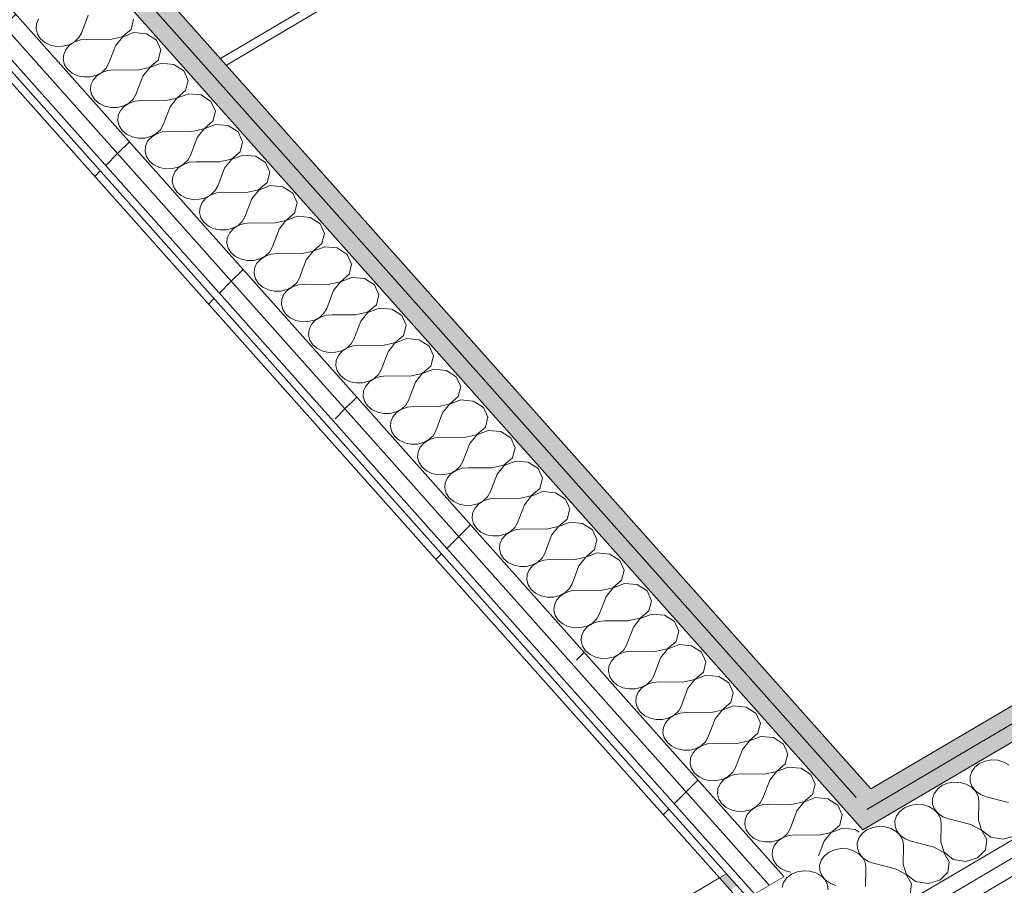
# Model space of a CAD drawing. Header units: millimetres. Extents: x -36631 to 27388, y -24993 to 6945.
# Tile 137 of 256: x -240 to 510, y -15431 to -14771. Entities that reach past the tile are written whole.
import ezdxf

# ---------------------------------------------------------------- set-up
doc = ezdxf.new("R2010")
doc.units = ezdxf.units.MM
doc.header["$MEASUREMENT"] = 0
doc.linetypes.add('Wipeout_Contour', pattern=[1000, 0, -1000])
for name, color, linetype in [('Nuevo_08_E_Envans secs', 7, 'Continuous'), ('Nuevo_14_PAV_Soft Light Grey 0554', 7, 'Continuous'), ('Nuevo_Ventanas Archicad', 7, 'Continuous')]:
    doc.layers.add(name, color=color, linetype=linetype)
for name, color, linetype, lineweight in [('Nuevo_08_E_Envans secs_Pluma_Nº__1', 7, 'Continuous', 5), ('Nuevo_08_E_Envans secs_Pluma_Nº__47', 7, 'Continuous', 20), ('Nuevo_14_PAV_Soft Light Grey 0554_Pluma_Nº__89', 7, 'Continuous', 5), ('Nuevo_Ventanas Archicad_Pluma_Nº__1', 7, 'Continuous', 5)]:
    doc.layers.add(name, color=color, linetype=linetype, lineweight=lineweight)
for name, color, linetype, lineweight, true_color in [('Nuevo_08_E_Envans secs_Pluma_Nº__102', 7, 'Continuous', 5, 0xcccccc), ('Nuevo_08_E_Envans secs_Pluma_Nº__171', 171, 'Continuous', 13, 0xaaaaff), ('Nuevo_08_E_Envans secs_Pluma_Nº__177', 7, 'Continuous', 15, 0xf7e046), ('Nuevo_08_E_Envans secs_Pluma_Nº__79', 7, 'Continuous', 5, 0xaaffd5)]:
    doc.layers.add(name, color=color, linetype=linetype, lineweight=lineweight, true_color=true_color)
pattern_1 = [(45, (0, 0), (-183.8478, 183.8478), [195, -65]), (45, (7e-14, 183.85), (-183.8478, 183.8478), [195, -65])]

# ---------------------------------------------------------------- blocks, each defined once
blk = doc.blocks.new('*X157')
at = {"layer": 'Nuevo_08_E_Envans secs_Pluma_Nº__102', "color": 254, "linetype": 'Continuous', "lineweight": 5, "true_color": 0xcccccc}
for p, q in [((491.19, -15337.8), (487.67, -15340.55)), ((495.5, -15335.93), (491.19, -15337.8)), ((500.27, -15335.1), (495.5, -15335.93)), ((505.14, -15335.36), (500.27, -15335.1)), ((509.74, -15336.69), (505.14, -15335.36)), ((513.71, -15339), (509.74, -15336.69)), ((485.2, -15343.98), (483.98, -15347.82)), ((487.67, -15340.55), (485.2, -15343.98)), ((466.84, -15352.82), (462.53, -15354.68)), ((471.61, -15351.98), (466.84, -15352.82)), ((476.48, -15352.24), (471.61, -15351.98)), ((481.08, -15353.58), (476.48, -15352.24)), ((483.98, -15347.82), (484.1, -15351.79)), ((484.1, -15351.79), (485.55, -15355.59)), ((456.55, -15360.86), (455.33, -15364.71)), ((459.01, -15357.43), (456.55, -15360.86)), ((462.53, -15354.68), (459.01, -15357.43)), ((485.05, -15355.88), (481.08, -15353.58)), ((488.1, -15358.98), (485.05, -15355.88)), ((485.55, -15355.59), (488.22, -15358.91)), ((489.99, -15362.64), (488.1, -15358.98)), ((488.22, -15358.91), (491.9, -15361.52)), ((455.33, -15364.71), (455.44, -15368.68)), ((490.58, -15366.59), (489.99, -15362.64)), ((490.28, -15380.98), (490.58, -15366.59)), ((491.9, -15361.52), (496.31, -15363.21)), ((513.21, -15367.47), (496.31, -15363.21)), ((430.35, -15374.31), (427.89, -15377.74)), ((433.87, -15371.56), (430.35, -15374.31)), ((438.18, -15369.7), (433.87, -15371.56)), ((442.95, -15368.87), (438.18, -15369.7)), ((447.82, -15369.13), (442.95, -15368.87)), ((452.42, -15370.46), (447.82, -15369.13)), ((456.39, -15372.76), (452.42, -15370.46)), ((455.44, -15368.68), (456.89, -15372.47)), ((459.44, -15375.87), (456.39, -15372.76)), ((456.89, -15372.47), (459.56, -15375.8)), ((461.33, -15379.53), (459.44, -15375.87)), ((459.56, -15375.8), (463.24, -15378.4)), ((427.89, -15377.74), (426.67, -15381.59)), ((426.67, -15381.59), (426.79, -15385.56)), ((461.92, -15383.47), (461.33, -15379.53)), ((461.62, -15397.87), (461.92, -15383.47)), ((463.24, -15378.4), (467.66, -15380.09)), ((484.55, -15384.36), (467.66, -15380.09)), ((490.28, -15380.98), (492.76, -15388.59)), ((405.21, -15388.45), (401.69, -15391.2)), ((409.52, -15386.58), (405.21, -15388.45)), ((414.29, -15385.75), (409.52, -15386.58)), ((419.16, -15386.01), (414.29, -15385.75)), ((423.76, -15387.34), (419.16, -15386.01)), ((427.73, -15389.65), (423.76, -15387.34)), ((426.79, -15385.56), (428.23, -15389.35)), ((430.78, -15392.75), (427.73, -15389.65)), ((428.23, -15389.35), (430.9, -15392.68)), ((492.64, -15388.65), (484.55, -15384.36)), ((496.76, -15395.77), (492.64, -15388.65)), ((492.76, -15388.59), (499.78, -15393.99)), ((399.23, -15394.63), (398.01, -15398.47)), ((398.01, -15398.47), (398.13, -15402.44)), ((401.69, -15391.2), (399.23, -15394.63)), ((432.67, -15396.41), (430.78, -15392.75)), ((430.9, -15392.68), (434.58, -15395.29)), ((433.26, -15400.35), (432.67, -15396.41)), ((434.58, -15395.29), (439, -15396.98)), ((455.89, -15401.24), (439, -15396.98)), ((461.62, -15397.87), (464.1, -15405.47)), ((495.66, -15403.59), (496.76, -15395.77)), ((499.78, -15393.99), (509.25, -15395.58)), ((509.25, -15395.58), (518.33, -15392.89)), ((376.55, -15405.33), (373.03, -15408.08)), ((380.86, -15403.47), (376.55, -15405.33)), ((385.64, -15402.63), (380.86, -15403.47)), ((390.5, -15402.89), (385.64, -15402.63)), ((395.1, -15404.23), (390.5, -15402.89)), ((399.08, -15406.53), (395.1, -15404.23)), ((398.13, -15402.44), (399.57, -15406.24)), ((432.96, -15414.75), (433.26, -15400.35)), ((463.99, -15405.54), (455.89, -15401.24)), ((468.1, -15412.66), (463.99, -15405.54)), ((464.1, -15405.47), (471.12, -15410.88)), ((489.67, -15409.77), (495.66, -15403.59)), ((370.57, -15411.51), (369.35, -15415.36)), ((373.03, -15408.08), (370.57, -15411.51)), ((402.12, -15409.63), (399.08, -15406.53)), ((399.57, -15406.24), (402.24, -15409.56)), ((404.02, -15413.29), (402.12, -15409.63)), ((402.24, -15409.56), (405.92, -15412.17)), ((404.61, -15417.24), (404.02, -15413.29)), ((405.92, -15412.17), (410.34, -15413.86)), ((467, -15420.48), (468.1, -15412.66)), ((471.12, -15410.88), (480.59, -15412.47)), ((480.59, -15412.47), (489.67, -15409.77)), ((352.21, -15420.35), (347.89, -15422.21)), ((356.98, -15419.52), (352.21, -15420.35)), ((361.85, -15419.78), (356.98, -15419.52)), ((366.44, -15421.11), (361.85, -15419.78)), ((369.35, -15415.36), (369.47, -15419.33)), ((369.47, -15419.33), (370.92, -15423.12)), ((404.3, -15431.63), (404.61, -15417.24)), ((427.23, -15418.13), (410.34, -15413.86)), ((435.33, -15422.42), (427.23, -15418.13)), ((432.96, -15414.75), (435.44, -15422.35)), ((461.01, -15426.66), (467, -15420.48)), ((341.91, -15428.39), (340.69, -15432.24)), ((344.37, -15424.97), (341.91, -15428.39)), ((347.89, -15422.21), (344.37, -15424.97)), ((370.42, -15423.42), (366.44, -15421.11)), ((373.47, -15426.52), (370.42, -15423.42)), ((370.92, -15423.12), (373.58, -15426.45)), ((375.36, -15430.18), (373.47, -15426.52)), ((373.58, -15426.45), (377.26, -15429.06)), ((439.44, -15429.54), (435.33, -15422.42)), ((435.44, -15422.35), (442.47, -15427.76)), ((442.47, -15427.76), (451.93, -15429.35)), ((451.93, -15429.35), (461.01, -15426.66)), ((375.95, -15434.12), (375.36, -15430.18)), ((377.26, -15429.06), (381.68, -15430.74)), ((438.34, -15437.36), (439.44, -15429.54))]:
    blk.add_line(p, q, dxfattribs=at)
blk = doc.blocks.new('Elem Sección_151_1')
at = {"layer": 'Nuevo_08_E_Envans secs_Pluma_Nº__79', "linetype": 'Continuous', "lineweight": 5, "true_color": 0xaaffd5}
for points in [[(397.21, -15363.66), (405.31, -15372.75), (1425.71, -14771.61), (1417.62, -14762.51)], [(405.31, -15372.75), (394.13, -15379.34), (402.23, -15388.43), (1433.79, -14780.71), (1425.71, -14771.61)], [(298.34, -15421.91), (293.18, -15424.95), (301.27, -15434.05), (306.44, -15431)]]:
    blk.add_hatch(color=121, dxfattribs=at).paths.add_polyline_path(points)
at = {"layer": 'Nuevo_08_E_Envans secs_Pluma_Nº__1', "color": 7, "linetype": 'Continuous', "lineweight": 5, "flags": 128}
blk.add_lwpolyline([(342.05, -15423.88), (330.87, -15430.47), (319.7, -15437.05), (314.54, -15440.09), (309.36, -15443.14)], dxfattribs=at)
at = {"layer": 'Nuevo_08_E_Envans secs', "lineweight": 0}
blk.add_blockref('*X157', (0, 0), dxfattribs=at)
at = {"color": 254, "linetype": 'Wipeout_Contour', "lineweight": 0, "ltscale": 60817.611186}
blk.add_wipeout([(352.9, -15492.12), (360.99, -15501.22), (1485.43, -14838.79), (1477.34, -14829.69)], dxfattribs=at).dxf.layer = 'Nuevo_08_E_Envans secs'
at = {"layer": 'Nuevo_08_E_Envans secs_Pluma_Nº__177', "linetype": 'Continuous', "lineweight": 15, "true_color": 0xf7e046}
h = blk.add_hatch(dxfattribs=at)
h.set_pattern_fill('Panellat_HPL_0001', color=53, style=0, pattern_type=2)
h.set_pattern_definition(pattern_1)
h.paths.add_polyline_path([(352.9, -15492.12), (360.99, -15501.22), (1485.43, -14838.79), (1477.34, -14829.69)])
at = {"color": 254, "linetype": 'Wipeout_Contour', "lineweight": 0, "ltscale": 60855.889589}
blk.add_wipeout([(360.99, -15501.22), (369.07, -15510.32), (1493.51, -14847.88), (1485.43, -14838.79)], dxfattribs=at).dxf.layer = 'Nuevo_08_E_Envans secs'
at = {"layer": 'Nuevo_08_E_Envans secs_Pluma_Nº__177', "linetype": 'Continuous', "lineweight": 15, "true_color": 0xf7e046}
h = blk.add_hatch(dxfattribs=at)
h.set_pattern_fill('Panellat_HPL_0001', color=53, style=0, pattern_type=2)
h.set_pattern_definition(pattern_1)
h.paths.add_polyline_path([(360.99, -15501.22), (369.07, -15510.32), (1493.51, -14847.88), (1485.43, -14838.79)])
at = {"color": 254, "linetype": 'Wipeout_Contour', "lineweight": 0, "ltscale": 60901.547675}
blk.add_wipeout([(1497.25, -14852.08), (372.81, -15514.52), (376.54, -15518.71), (1500.98, -14856.28)], dxfattribs=at).dxf.layer = 'Nuevo_08_E_Envans secs'
at = {"layer": 'Nuevo_08_E_Envans secs_Pluma_Nº__1', "color": 7, "linetype": 'Continuous', "lineweight": 5}
for p, q in [((1417.62, -14762.51), (408.39, -15357.08)), ((1425.71, -14771.61), (405.31, -15372.75)), ((1433.79, -14780.71), (402.23, -15388.43)), ((1477.34, -14829.69), (352.9, -15492.12)), ((1485.43, -14838.79), (360.99, -15501.22)), ((1493.51, -14847.88), (369.07, -15510.32))]:
    blk.add_line(p, q, dxfattribs=at)
blk = doc.blocks.new('Elem Sección_167_1')
at = {"color": 254, "linetype": 'Wipeout_Contour', "lineweight": 0, "ltscale": 66621.807747}
blk.add_wipeout([(-442.34, -17756.9), (-438.59, -17761.09), (4340.58, -14930.85), (4336.83, -14926.66)], dxfattribs=at).dxf.layer = 'Nuevo_08_E_Envans secs'
at = {"color": 254, "linetype": 'Wipeout_Contour', "lineweight": 0, "ltscale": 65628.548103}
blk.add_wipeout([(4241.02, -14860.56), (4232.9, -14851.48), (-5.24, -17361.33), (2.87, -17370.41)], dxfattribs=at).dxf.layer = 'Nuevo_08_E_Envans secs'
at = {"color": 254, "linetype": 'Wipeout_Contour', "lineweight": 0, "ltscale": 65668.628494}
blk.add_wipeout([(4241.02, -14860.56), (2.87, -17370.41), (10.99, -17379.49), (4249.13, -14869.64)], dxfattribs=at).dxf.layer = 'Nuevo_08_E_Envans secs'
at = {"color": 254, "linetype": 'Wipeout_Contour', "lineweight": 0, "ltscale": 65939.117413}
blk.add_wipeout([(30.65, -17442.61), (38.77, -17451.69), (4324.97, -14913.39), (4316.86, -14904.31)], dxfattribs=at).dxf.layer = 'Nuevo_08_E_Envans secs'
at = {"color": 254, "linetype": 'Wipeout_Contour', "lineweight": 0, "ltscale": 136919.64637}
blk.add_wipeout([(-408.71, -17716.69), (-454.2, -17743.63), (-446.08, -17752.71), (4333.09, -14922.47), (4324.97, -14913.39), (38.77, -17451.69), (-175.79, -17578.75), (-194.16, -17589.63)], dxfattribs=at).dxf.layer = 'Nuevo_08_E_Envans secs'
at = {"color": 254, "linetype": 'Wipeout_Contour', "lineweight": 0, "ltscale": 65571.120085}
blk.add_wipeout([(4209.11, -14852.76), (3.58, -17343.29), (7.32, -17347.48), (4212.85, -14856.95)], dxfattribs=at).dxf.layer = 'Nuevo_08_E_Envans secs'
blk = doc.blocks.new('Elem Sección_241_1')
at = {"layer": 'Nuevo_08_E_Envans secs_Pluma_Nº__47', "color": 7, "linetype": 'Continuous', "lineweight": 20}
blk.add_line((-87.02, -14800.98), (486.2, -14461.52), dxfattribs=at)
blk = doc.blocks.new('*X292')
at = {"layer": 'Nuevo_08_E_Envans secs_Pluma_Nº__102', "color": 254, "linetype": 'Continuous', "lineweight": 5, "true_color": 0xcccccc}
for p, q in [((-187.82, -14767.8), (-193.04, -14781.55)), ((-227.26, -14774.4), (-227.58, -14778.37)), ((-225.63, -14770.66), (-227.26, -14774.4)), ((-155.23, -14778.69), (-153.28, -14770.98)), ((-227.58, -14778.37), (-226.55, -14782.25)), ((-226.55, -14782.25), (-224.26, -14785.75)), ((-195.12, -14785.15), (-193.04, -14781.55)), ((-161.87, -14784.41), (-155.23, -14778.69)), ((-153.04, -14781.15), (-161.78, -14784.51)), ((-143.43, -14782.04), (-153.04, -14781.15)), ((-135.84, -14786.9), (-143.43, -14782.04)), ((-224.26, -14785.75), (-220.88, -14788.62)), ((-220.88, -14788.62), (-216.66, -14790.62)), ((-216.66, -14790.62), (-211.94, -14791.61)), ((-207.06, -14791.51), (-202.4, -14790.32)), ((-202.04, -14790.73), (-204.87, -14793.97)), ((-202.4, -14790.32), (-198.31, -14788.15)), ((-198.23, -14788.24), (-202.04, -14790.73)), ((-198.31, -14788.15), (-195.12, -14785.15)), ((-193.73, -14786.7), (-198.23, -14788.24)), ((-188.89, -14786.21), (-193.73, -14786.7)), ((-171.21, -14786.44), (-188.89, -14786.21)), ((-171.21, -14786.44), (-161.87, -14784.41)), ((-161.78, -14784.51), (-167.05, -14791.1)), ((-132.52, -14794.29), (-135.84, -14786.9)), ((-211.94, -14791.61), (-207.06, -14791.51)), ((-206.5, -14797.71), (-206.82, -14801.67)), ((-204.87, -14793.97), (-206.5, -14797.71)), ((-167.05, -14791.1), (-172.28, -14804.86)), ((-134.47, -14802), (-132.52, -14794.29)), ((-206.82, -14801.67), (-205.79, -14805.56)), ((-205.79, -14805.56), (-203.5, -14809.06)), ((-174.35, -14808.46), (-172.28, -14804.86)), ((-141.1, -14807.72), (-134.47, -14802)), ((-132.27, -14804.46), (-141.02, -14807.82)), ((-122.67, -14805.35), (-132.27, -14804.46)), ((-115.07, -14810.21), (-122.67, -14805.35)), ((-203.5, -14809.06), (-200.11, -14811.93)), ((-200.11, -14811.93), (-195.9, -14813.93)), ((-181.64, -14813.63), (-177.55, -14811.46)), ((-177.47, -14811.55), (-181.27, -14814.04)), ((-177.55, -14811.46), (-174.35, -14808.46)), ((-172.97, -14810.01), (-177.47, -14811.55)), ((-168.13, -14809.52), (-172.97, -14810.01)), ((-150.44, -14809.75), (-168.13, -14809.52)), ((-150.44, -14809.75), (-141.1, -14807.72)), ((-141.02, -14807.82), (-146.29, -14814.41)), ((-111.75, -14817.6), (-115.07, -14810.21)), ((-195.9, -14813.93), (-191.17, -14814.91)), ((-191.17, -14814.91), (-186.29, -14814.81)), ((-186.29, -14814.81), (-181.64, -14813.63)), ((-185.74, -14821.02), (-186.05, -14824.98)), ((-184.1, -14817.27), (-185.74, -14821.02)), ((-181.27, -14814.04), (-184.1, -14817.27)), ((-146.29, -14814.41), (-151.52, -14828.17)), ((-113.7, -14825.31), (-111.75, -14817.6)), ((-186.05, -14824.98), (-185.02, -14828.86)), ((-153.59, -14831.76), (-151.52, -14828.17)), ((-120.34, -14831.03), (-113.7, -14825.31)), ((-111.51, -14827.77), (-120.25, -14831.12)), ((-101.91, -14828.65), (-111.51, -14827.77)), ((-185.02, -14828.86), (-182.73, -14832.37)), ((-182.73, -14832.37), (-179.35, -14835.23)), ((-179.35, -14835.23), (-175.13, -14837.23)), ((-160.87, -14836.94), (-156.79, -14834.76)), ((-156.7, -14834.86), (-160.51, -14837.34)), ((-156.79, -14834.76), (-153.59, -14831.76)), ((-152.21, -14833.31), (-156.7, -14834.86)), ((-147.36, -14832.83), (-152.21, -14833.31)), ((-129.68, -14833.06), (-147.36, -14832.83)), ((-129.68, -14833.06), (-120.34, -14831.03)), ((-120.25, -14831.12), (-125.52, -14837.72)), ((-94.31, -14833.52), (-101.91, -14828.65)), ((-90.99, -14840.91), (-94.31, -14833.52)), ((-175.13, -14837.23), (-170.41, -14838.22)), ((-170.41, -14838.22), (-165.53, -14838.12)), ((-165.53, -14838.12), (-160.87, -14836.94)), ((-163.34, -14840.58), (-164.97, -14844.32)), ((-160.51, -14837.34), (-163.34, -14840.58)), ((-125.52, -14837.72), (-130.75, -14851.48)), ((-92.94, -14848.61), (-90.99, -14840.91)), ((-164.97, -14844.32), (-165.29, -14848.29)), ((-165.29, -14848.29), (-164.26, -14852.17)), ((-99.57, -14854.34), (-92.94, -14848.61)), ((-164.26, -14852.17), (-161.97, -14855.68)), ((-161.97, -14855.68), (-158.58, -14858.54)), ((-140.11, -14860.25), (-136.02, -14858.07)), ((-135.94, -14858.17), (-139.75, -14860.65)), ((-136.02, -14858.07), (-132.82, -14855.07)), ((-131.44, -14856.62), (-135.94, -14858.17)), ((-132.82, -14855.07), (-130.75, -14851.48)), ((-126.6, -14856.14), (-131.44, -14856.62)), ((-108.91, -14856.37), (-126.6, -14856.14)), ((-108.91, -14856.37), (-99.57, -14854.34)), ((-99.49, -14854.43), (-104.76, -14861.03)), ((-90.75, -14851.08), (-99.49, -14854.43)), ((-81.14, -14851.96), (-90.75, -14851.08)), ((-73.54, -14856.83), (-81.14, -14851.96)), ((-70.22, -14864.22), (-73.54, -14856.83)), ((-158.58, -14858.54), (-154.37, -14860.54)), ((-154.37, -14860.54), (-149.64, -14861.53)), ((-149.64, -14861.53), (-144.77, -14861.43)), ((-144.77, -14861.43), (-140.11, -14860.25)), ((-142.57, -14863.89), (-144.21, -14867.63)), ((-139.75, -14860.65), (-142.57, -14863.89)), ((-104.76, -14861.03), (-109.99, -14874.78)), ((-72.17, -14871.92), (-70.22, -14864.22)), ((-144.21, -14867.63), (-144.52, -14871.6)), ((-144.52, -14871.6), (-143.49, -14875.48)), ((-78.81, -14877.65), (-72.17, -14871.92)), ((-143.49, -14875.48), (-141.2, -14878.99)), ((-141.2, -14878.99), (-137.82, -14881.85)), ((-115.26, -14881.38), (-112.06, -14878.38)), ((-110.68, -14879.93), (-115.17, -14881.47)), ((-112.06, -14878.38), (-109.99, -14874.78)), ((-105.83, -14879.44), (-110.68, -14879.93)), ((-88.15, -14879.67), (-105.83, -14879.44)), ((-88.15, -14879.67), (-78.81, -14877.65)), ((-78.72, -14877.74), (-84, -14884.34)), ((-69.98, -14874.38), (-78.72, -14877.74)), ((-60.38, -14875.27), (-69.98, -14874.38)), ((-52.78, -14880.13), (-60.38, -14875.27)), ((-49.46, -14887.52), (-52.78, -14880.13)), ((-137.82, -14881.85), (-133.61, -14883.85)), ((-133.61, -14883.85), (-128.88, -14884.84)), ((-128.88, -14884.84), (-124, -14884.74)), ((-124, -14884.74), (-119.34, -14883.55)), ((-121.81, -14887.2), (-123.44, -14890.94)), ((-118.98, -14883.96), (-121.81, -14887.2)), ((-119.34, -14883.55), (-115.26, -14881.38)), ((-115.17, -14881.47), (-118.98, -14883.96)), ((-84, -14884.34), (-89.22, -14898.09)), ((-51.41, -14895.23), (-49.46, -14887.52)), ((-123.44, -14890.94), (-123.76, -14894.9)), ((-123.76, -14894.9), (-122.73, -14898.79)), ((-58.04, -14900.95), (-51.41, -14895.23)), ((-122.73, -14898.79), (-120.44, -14902.29)), ((-120.44, -14902.29), (-117.06, -14905.16)), ((-94.49, -14904.69), (-91.29, -14901.69)), ((-89.91, -14903.24), (-94.41, -14904.78)), ((-91.29, -14901.69), (-89.22, -14898.09)), ((-85.07, -14902.75), (-89.91, -14903.24)), ((-67.38, -14902.98), (-85.07, -14902.75)), ((-67.38, -14902.98), (-58.04, -14900.95)), ((-57.96, -14901.05), (-63.23, -14907.64)), ((-49.22, -14897.69), (-57.96, -14901.05)), ((-39.61, -14898.58), (-49.22, -14897.69)), ((-32.02, -14903.44), (-39.61, -14898.58)), ((-28.7, -14910.83), (-32.02, -14903.44)), ((-117.06, -14905.16), (-112.84, -14907.16)), ((-112.84, -14907.16), (-108.11, -14908.15)), ((-108.11, -14908.15), (-103.24, -14908.04)), ((-103.24, -14908.04), (-98.58, -14906.86)), ((-101.04, -14910.5), (-102.68, -14914.25)), ((-98.22, -14907.27), (-101.04, -14910.5)), ((-98.58, -14906.86), (-94.49, -14904.69)), ((-94.41, -14904.78), (-98.22, -14907.27)), ((-63.23, -14907.64), (-68.46, -14921.4)), ((-30.64, -14918.54), (-28.7, -14910.83)), ((-102.68, -14914.25), (-102.99, -14918.21)), ((-102.99, -14918.21), (-101.97, -14922.09)), ((-101.97, -14922.09), (-99.67, -14925.6)), ((-99.67, -14925.6), (-96.29, -14928.46)), ((-73.73, -14928), (-70.53, -14925)), ((-70.53, -14925), (-68.46, -14921.4)), ((-46.62, -14926.29), (-37.28, -14924.26)), ((-37.2, -14924.35), (-42.47, -14930.95)), ((-37.28, -14924.26), (-30.64, -14918.54)), ((-28.45, -14921), (-37.2, -14924.35)), ((-18.85, -14921.88), (-28.45, -14921)), ((-11.25, -14926.75), (-18.85, -14921.88)), ((-96.29, -14928.46), (-92.08, -14930.47)), ((-92.08, -14930.47), (-87.35, -14931.45)), ((-87.35, -14931.45), (-82.47, -14931.35)), ((-82.47, -14931.35), (-77.81, -14930.17)), ((-77.45, -14930.58), (-80.28, -14933.81)), ((-77.81, -14930.17), (-73.73, -14928)), ((-73.64, -14928.09), (-77.45, -14930.58)), ((-69.15, -14926.55), (-73.64, -14928.09)), ((-64.3, -14926.06), (-69.15, -14926.55)), ((-46.62, -14926.29), (-64.3, -14926.06)), ((-42.47, -14930.95), (-47.69, -14944.71)), ((-7.93, -14934.14), (-11.25, -14926.75)), ((-81.91, -14937.56), (-82.23, -14941.52)), ((-80.28, -14933.81), (-81.91, -14937.56)), ((-9.88, -14941.85), (-7.93, -14934.14)), ((-82.23, -14941.52), (-81.2, -14945.4)), ((-81.2, -14945.4), (-78.91, -14948.91)), ((-52.96, -14951.3), (-49.76, -14948.3)), ((-49.76, -14948.3), (-47.69, -14944.71)), ((-25.86, -14949.6), (-16.52, -14947.57)), ((-16.43, -14947.66), (-21.7, -14954.26)), ((-16.52, -14947.57), (-9.88, -14941.85)), ((-7.69, -14944.31), (-16.43, -14947.66)), ((1.92, -14945.19), (-7.69, -14944.31)), ((9.51, -14950.06), (1.92, -14945.19)), ((-78.91, -14948.91), (-75.53, -14951.77)), ((-75.53, -14951.77), (-71.31, -14953.77)), ((-71.31, -14953.77), (-66.59, -14954.76)), ((-66.59, -14954.76), (-61.71, -14954.66)), ((-61.71, -14954.66), (-57.05, -14953.48)), ((-56.69, -14953.88), (-59.52, -14957.12)), ((-57.05, -14953.48), (-52.96, -14951.3)), ((-52.88, -14951.4), (-56.69, -14953.88)), ((-48.38, -14949.85), (-52.88, -14951.4)), ((-43.54, -14949.37), (-48.38, -14949.85)), ((-25.86, -14949.6), (-43.54, -14949.37)), ((-21.7, -14954.26), (-26.93, -14968.01)), ((12.83, -14957.45), (9.51, -14950.06)), ((-61.15, -14960.86), (-61.46, -14964.83)), ((-59.52, -14957.12), (-61.15, -14960.86)), ((10.88, -14965.15), (12.83, -14957.45)), ((-61.46, -14964.83), (-60.44, -14968.71)), ((-60.44, -14968.71), (-58.14, -14972.22)), ((-29, -14971.61), (-26.93, -14968.01)), ((-5.09, -14972.91), (4.25, -14970.88)), ((4.33, -14970.97), (-0.94, -14977.57)), ((4.25, -14970.88), (10.88, -14965.15)), ((13.08, -14967.61), (4.33, -14970.97)), ((22.68, -14968.5), (13.08, -14967.61)), ((30.28, -14973.36), (22.68, -14968.5)), ((-58.14, -14972.22), (-54.76, -14975.08)), ((-54.76, -14975.08), (-50.55, -14977.08)), ((-50.55, -14977.08), (-45.82, -14978.07)), ((-45.82, -14978.07), (-40.94, -14977.97)), ((-40.94, -14977.97), (-36.28, -14976.78)), ((-35.92, -14977.19), (-38.75, -14980.43)), ((-36.28, -14976.78), (-32.2, -14974.61)), ((-32.12, -14974.71), (-35.92, -14977.19)), ((-32.2, -14974.61), (-29, -14971.61)), ((-27.62, -14973.16), (-32.12, -14974.71)), ((-22.78, -14972.68), (-27.62, -14973.16)), ((-5.09, -14972.91), (-22.78, -14972.68)), ((-0.94, -14977.57), (-6.16, -14991.32)), ((33.6, -14980.75), (30.28, -14973.36)), ((-40.38, -14984.17), (-40.7, -14988.14)), ((-38.75, -14980.43), (-40.38, -14984.17)), ((31.65, -14988.46), (33.6, -14980.75)), ((-40.7, -14988.14), (-39.67, -14992.02)), ((-39.67, -14992.02), (-37.38, -14995.52)), ((-8.24, -14994.92), (-6.16, -14991.32)), ((25.01, -14994.18), (31.65, -14988.46)), ((33.84, -14990.92), (25.1, -14994.28)), ((43.45, -14991.81), (33.84, -14990.92)), ((51.04, -14996.67), (43.45, -14991.81)), ((-37.38, -14995.52), (-34, -14998.39)), ((-34, -14998.39), (-29.78, -15000.39)), ((-29.78, -15000.39), (-25.06, -15001.38)), ((-20.18, -15001.28), (-15.52, -15000.09)), ((-15.16, -15000.5), (-17.99, -15003.74)), ((-15.52, -15000.09), (-11.44, -14997.92)), ((-11.35, -14998.01), (-15.16, -15000.5)), ((-11.44, -14997.92), (-8.24, -14994.92)), ((-6.85, -14996.47), (-11.35, -14998.01)), ((-2.01, -14995.98), (-6.85, -14996.47)), ((15.67, -14996.21), (-2.01, -14995.98)), ((19.83, -15000.87), (14.6, -15014.63)), ((15.67, -14996.21), (25.01, -14994.18)), ((25.1, -14994.28), (19.83, -15000.87)), ((54.36, -15004.06), (51.04, -14996.67)), ((-25.06, -15001.38), (-20.18, -15001.28)), ((-19.62, -15007.48), (-19.94, -15011.44)), ((-17.99, -15003.74), (-19.62, -15007.48)), ((52.41, -15011.77), (54.36, -15004.06)), ((-19.94, -15011.44), (-18.91, -15015.33)), ((-18.91, -15015.33), (-16.62, -15018.83)), ((12.53, -15018.23), (14.6, -15014.63)), ((45.78, -15017.49), (52.41, -15011.77)), ((54.61, -15014.23), (45.86, -15017.59)), ((64.21, -15015.12), (54.61, -15014.23)), ((71.81, -15019.98), (64.21, -15015.12)), ((-16.62, -15018.83), (-13.23, -15021.7)), ((-13.23, -15021.7), (-9.02, -15023.7)), ((0.59, -15024.58), (5.24, -15023.4)), ((5.24, -15023.4), (9.33, -15021.23)), ((9.41, -15021.32), (5.61, -15023.81)), ((9.33, -15021.23), (12.53, -15018.23)), ((13.91, -15019.78), (9.41, -15021.32)), ((18.75, -15019.29), (13.91, -15019.78)), ((36.44, -15019.52), (18.75, -15019.29)), ((36.44, -15019.52), (45.78, -15017.49)), ((45.86, -15017.59), (40.59, -15024.18)), ((75.13, -15027.37), (71.81, -15019.98)), ((-9.02, -15023.7), (-4.29, -15024.68)), ((-4.29, -15024.68), (0.59, -15024.58)), ((1.14, -15030.79), (0.83, -15034.75)), ((2.78, -15027.04), (1.14, -15030.79)), ((5.61, -15023.81), (2.78, -15027.04)), ((40.59, -15024.18), (35.36, -15037.94)), ((73.18, -15035.08), (75.13, -15027.37)), ((0.83, -15034.75), (1.86, -15038.63)), ((33.29, -15041.53), (35.36, -15037.94)), ((66.54, -15040.8), (73.18, -15035.08)), ((75.37, -15037.54), (66.63, -15040.89)), ((84.97, -15038.42), (75.37, -15037.54)), ((92.57, -15043.29), (84.97, -15038.42)), ((1.86, -15038.63), (4.15, -15042.14)), ((4.15, -15042.14), (7.53, -15045)), ((7.53, -15045), (11.75, -15047)), ((26.01, -15046.71), (30.09, -15044.53)), ((30.18, -15044.63), (26.37, -15047.11)), ((30.09, -15044.53), (33.29, -15041.53)), ((34.67, -15043.08), (30.18, -15044.63)), ((39.52, -15042.6), (34.67, -15043.08)), ((57.2, -15042.83), (39.52, -15042.6)), ((57.2, -15042.83), (66.54, -15040.8)), ((66.63, -15040.89), (61.36, -15047.49)), ((95.89, -15050.68), (92.57, -15043.29)), ((11.75, -15047), (16.47, -15047.99)), ((16.47, -15047.99), (21.35, -15047.89)), ((21.35, -15047.89), (26.01, -15046.71)), ((23.54, -15050.35), (21.91, -15054.09)), ((26.37, -15047.11), (23.54, -15050.35)), ((61.36, -15047.49), (56.13, -15061.25)), ((93.94, -15058.38), (95.89, -15050.68)), ((21.91, -15054.09), (21.59, -15058.06)), ((21.59, -15058.06), (22.62, -15061.94)), ((87.31, -15064.11), (93.94, -15058.38)), ((96.13, -15060.85), (87.39, -15064.2)), ((105.74, -15061.73), (96.13, -15060.85)), ((22.62, -15061.94), (24.91, -15065.45)), ((24.91, -15065.45), (28.3, -15068.31)), ((28.3, -15068.31), (32.51, -15070.31)), ((46.77, -15070.02), (50.86, -15067.84)), ((50.94, -15067.94), (47.13, -15070.42)), ((50.86, -15067.84), (54.06, -15064.84)), ((55.44, -15066.39), (50.94, -15067.94)), ((54.06, -15064.84), (56.13, -15061.25)), ((60.28, -15065.91), (55.44, -15066.39)), ((77.97, -15066.14), (60.28, -15065.91)), ((77.97, -15066.14), (87.31, -15064.11)), ((87.39, -15064.2), (82.12, -15070.8)), ((113.34, -15066.6), (105.74, -15061.73)), ((116.66, -15073.99), (113.34, -15066.6)), ((32.51, -15070.31), (37.24, -15071.3)), ((37.24, -15071.3), (42.11, -15071.2)), ((42.11, -15071.2), (46.77, -15070.02)), ((44.31, -15073.66), (42.67, -15077.4)), ((47.13, -15070.42), (44.31, -15073.66)), ((82.12, -15070.8), (76.89, -15084.55)), ((114.71, -15081.69), (116.66, -15073.99)), ((42.67, -15077.4), (42.36, -15081.37)), ((42.36, -15081.37), (43.39, -15085.25)), ((108.07, -15087.42), (114.71, -15081.69)), ((43.39, -15085.25), (45.68, -15088.76)), ((45.68, -15088.76), (49.06, -15091.62)), ((71.62, -15091.15), (74.82, -15088.15)), ((76.2, -15089.7), (71.71, -15091.24)), ((74.82, -15088.15), (76.89, -15084.55)), ((81.05, -15089.22), (76.2, -15089.7)), ((98.73, -15089.44), (81.05, -15089.22)), ((98.73, -15089.44), (108.07, -15087.42)), ((108.15, -15087.51), (102.88, -15094.11)), ((116.9, -15084.15), (108.15, -15087.51)), ((126.5, -15085.04), (116.9, -15084.15)), ((134.1, -15089.9), (126.5, -15085.04)), ((137.42, -15097.29), (134.1, -15089.9)), ((49.06, -15091.62), (53.27, -15093.62)), ((53.27, -15093.62), (58, -15094.61)), ((58, -15094.61), (62.88, -15094.51)), ((62.88, -15094.51), (67.54, -15093.32)), ((65.07, -15096.97), (63.44, -15100.71)), ((67.9, -15093.73), (65.07, -15096.97)), ((67.54, -15093.32), (71.62, -15091.15)), ((71.71, -15091.24), (67.9, -15093.73)), ((102.88, -15094.11), (97.66, -15107.86)), ((135.47, -15105), (137.42, -15097.29)), ((63.44, -15100.71), (63.12, -15104.67)), ((63.12, -15104.67), (64.15, -15108.56)), ((128.84, -15110.72), (135.47, -15105)), ((64.15, -15108.56), (66.44, -15112.06)), ((66.44, -15112.06), (69.82, -15114.93)), ((92.39, -15114.46), (95.59, -15111.46)), ((96.97, -15113.01), (92.47, -15114.55)), ((95.59, -15111.46), (97.66, -15107.86)), ((101.81, -15112.52), (96.97, -15113.01)), ((119.5, -15112.75), (101.81, -15112.52)), ((119.5, -15112.75), (128.84, -15110.72)), ((128.92, -15110.82), (123.65, -15117.41)), ((137.66, -15107.46), (128.92, -15110.82)), ((147.27, -15108.35), (137.66, -15107.46)), ((154.86, -15113.21), (147.27, -15108.35)), ((158.18, -15120.6), (154.86, -15113.21)), ((69.82, -15114.93), (74.04, -15116.93)), ((74.04, -15116.93), (78.77, -15117.92)), ((78.77, -15117.92), (83.64, -15117.81)), ((83.64, -15117.81), (88.3, -15116.63)), ((85.84, -15120.27), (84.2, -15124.02)), ((88.66, -15117.04), (85.84, -15120.27)), ((88.3, -15116.63), (92.39, -15114.46)), ((92.47, -15114.55), (88.66, -15117.04)), ((123.65, -15117.41), (118.42, -15131.17)), ((156.24, -15128.31), (158.18, -15120.6)), ((84.2, -15124.02), (83.89, -15127.98)), ((83.89, -15127.98), (84.91, -15131.87)), ((149.6, -15134.03), (156.24, -15128.31)), ((84.91, -15131.87), (87.21, -15135.37)), ((87.21, -15135.37), (90.59, -15138.23)), ((113.15, -15137.77), (116.35, -15134.77)), ((116.35, -15134.77), (118.42, -15131.17)), ((122.58, -15135.83), (117.73, -15136.32)), ((140.26, -15136.06), (122.58, -15135.83)), ((140.26, -15136.06), (149.6, -15134.03)), ((149.68, -15134.13), (144.41, -15140.72)), ((158.43, -15130.77), (149.68, -15134.13)), ((168.03, -15131.66), (158.43, -15130.77)), ((175.63, -15136.52), (168.03, -15131.66)), ((90.59, -15138.23), (94.8, -15140.24)), ((94.8, -15140.24), (99.53, -15141.22)), ((99.53, -15141.22), (104.41, -15141.12)), ((104.41, -15141.12), (109.07, -15139.94)), ((109.43, -15140.35), (106.6, -15143.58)), ((109.07, -15139.94), (113.15, -15137.77)), ((113.24, -15137.86), (109.43, -15140.35)), ((117.73, -15136.32), (113.24, -15137.86)), ((144.41, -15140.72), (139.19, -15154.48)), ((178.95, -15143.91), (175.63, -15136.52)), ((104.97, -15147.33), (104.65, -15151.29)), ((106.6, -15143.58), (104.97, -15147.33)), ((177, -15151.62), (178.95, -15143.91)), ((104.65, -15151.29), (105.68, -15155.17)), ((105.68, -15155.17), (107.97, -15158.68)), ((133.92, -15161.07), (137.12, -15158.07)), ((137.12, -15158.07), (139.19, -15154.48)), ((161.02, -15159.37), (170.36, -15157.34)), ((170.45, -15157.43), (165.18, -15164.03)), ((170.36, -15157.34), (177, -15151.62)), ((179.19, -15154.08), (170.45, -15157.43)), ((188.8, -15154.96), (179.19, -15154.08)), ((196.39, -15159.83), (188.8, -15154.96)), ((107.97, -15158.68), (111.35, -15161.54)), ((111.35, -15161.54), (115.57, -15163.54)), ((115.57, -15163.54), (120.29, -15164.53)), ((120.29, -15164.53), (125.17, -15164.43)), ((125.17, -15164.43), (129.83, -15163.25)), ((130.19, -15163.65), (127.36, -15166.89)), ((129.83, -15163.25), (133.92, -15161.07)), ((134, -15161.17), (130.19, -15163.65)), ((138.5, -15159.62), (134, -15161.17)), ((143.34, -15159.14), (138.5, -15159.62)), ((161.02, -15159.37), (143.34, -15159.14)), ((165.18, -15164.03), (159.95, -15177.78)), ((199.71, -15167.22), (196.39, -15159.83)), ((125.73, -15170.63), (125.42, -15174.6)), ((127.36, -15166.89), (125.73, -15170.63)), ((197.76, -15174.92), (199.71, -15167.22)), ((125.42, -15174.6), (126.44, -15178.48)), ((126.44, -15178.48), (128.74, -15181.99)), ((157.88, -15181.38), (159.95, -15177.78)), ((181.79, -15182.68), (191.13, -15180.65)), ((191.21, -15180.74), (185.94, -15187.34)), ((191.13, -15180.65), (197.76, -15174.92)), ((199.96, -15177.38), (191.21, -15180.74)), ((209.56, -15178.27), (199.96, -15177.38)), ((217.16, -15183.13), (209.56, -15178.27)), ((128.74, -15181.99), (132.12, -15184.85)), ((132.12, -15184.85), (136.33, -15186.85)), ((136.33, -15186.85), (141.06, -15187.84)), ((141.06, -15187.84), (145.94, -15187.74)), ((145.94, -15187.74), (150.6, -15186.56)), ((150.96, -15186.96), (148.13, -15190.2)), ((150.6, -15186.56), (154.68, -15184.38)), ((154.76, -15184.48), (150.96, -15186.96)), ((154.68, -15184.38), (157.88, -15181.38)), ((159.26, -15182.93), (154.76, -15184.48)), ((164.1, -15182.45), (159.26, -15182.93)), ((181.79, -15182.68), (164.1, -15182.45)), ((185.94, -15187.34), (180.72, -15201.09)), ((220.48, -15190.52), (217.16, -15183.13)), ((146.49, -15193.94), (146.18, -15197.91)), ((148.13, -15190.2), (146.49, -15193.94)), ((218.53, -15198.23), (220.48, -15190.52)), ((146.18, -15197.91), (147.21, -15201.79)), ((147.21, -15201.79), (149.5, -15205.29)), ((178.64, -15204.69), (180.72, -15201.09)), ((211.89, -15203.95), (218.53, -15198.23)), ((220.72, -15200.69), (211.98, -15204.05)), ((230.33, -15201.58), (220.72, -15200.69)), ((237.92, -15206.44), (230.33, -15201.58)), ((149.5, -15205.29), (152.88, -15208.16)), ((152.88, -15208.16), (157.1, -15210.16)), ((157.1, -15210.16), (161.82, -15211.15)), ((161.82, -15211.15), (166.7, -15211.05)), ((166.7, -15211.05), (171.36, -15209.86)), ((171.72, -15210.27), (168.89, -15213.51)), ((171.36, -15209.86), (175.44, -15207.69)), ((175.53, -15207.78), (171.72, -15210.27)), ((175.44, -15207.69), (178.64, -15204.69)), ((180.03, -15206.24), (175.53, -15207.78)), ((184.87, -15205.75), (180.03, -15206.24)), ((202.55, -15205.98), (184.87, -15205.75)), ((206.71, -15210.65), (201.48, -15224.4)), ((202.55, -15205.98), (211.89, -15203.95)), ((211.98, -15204.05), (206.71, -15210.65)), ((241.24, -15213.83), (237.92, -15206.44)), ((167.26, -15217.25), (166.94, -15221.21)), ((168.89, -15213.51), (167.26, -15217.25)), ((239.29, -15221.54), (241.24, -15213.83)), ((166.94, -15221.21), (167.97, -15225.1)), ((167.97, -15225.1), (170.26, -15228.6)), ((199.41, -15228), (201.48, -15224.4)), ((232.66, -15227.26), (239.29, -15221.54)), ((241.49, -15224), (232.74, -15227.36)), ((251.09, -15224.89), (241.49, -15224)), ((258.69, -15229.75), (251.09, -15224.89)), ((170.26, -15228.6), (173.65, -15231.47)), ((173.65, -15231.47), (177.86, -15233.47)), ((177.86, -15233.47), (182.59, -15234.45)), ((187.47, -15234.35), (192.12, -15233.17)), ((192.12, -15233.17), (196.21, -15231)), ((196.29, -15231.09), (192.49, -15233.58)), ((196.21, -15231), (199.41, -15228)), ((200.79, -15229.55), (196.29, -15231.09)), ((205.63, -15229.06), (200.79, -15229.55)), ((223.32, -15229.29), (205.63, -15229.06)), ((223.32, -15229.29), (232.66, -15227.26)), ((232.74, -15227.36), (227.47, -15233.95)), ((262.01, -15237.14), (258.69, -15229.75)), ((182.59, -15234.45), (187.47, -15234.35)), ((188.02, -15240.56), (187.71, -15244.52)), ((189.66, -15236.81), (188.02, -15240.56)), ((192.49, -15233.58), (189.66, -15236.81)), ((227.47, -15233.95), (222.24, -15247.71)), ((260.06, -15244.85), (262.01, -15237.14)), ((187.71, -15244.52), (188.74, -15248.4)), ((188.74, -15248.4), (191.03, -15251.91)), ((220.17, -15251.31), (222.24, -15247.71)), ((253.42, -15250.57), (260.06, -15244.85)), ((262.25, -15247.31), (253.51, -15250.66)), ((271.85, -15248.19), (262.25, -15247.31)), ((279.45, -15253.06), (271.85, -15248.19)), ((191.03, -15251.91), (194.41, -15254.77)), ((194.41, -15254.77), (198.63, -15256.77)), ((212.89, -15256.48), (216.97, -15254.3)), ((217.06, -15254.4), (213.25, -15256.88)), ((216.97, -15254.3), (220.17, -15251.31)), ((221.55, -15252.85), (217.06, -15254.4)), ((226.4, -15252.37), (221.55, -15252.85)), ((244.08, -15252.6), (226.4, -15252.37)), ((244.08, -15252.6), (253.42, -15250.57)), ((253.51, -15250.66), (248.23, -15257.26)), ((282.77, -15260.45), (279.45, -15253.06)), ((198.63, -15256.77), (203.35, -15257.76)), ((203.35, -15257.76), (208.23, -15257.66)), ((208.23, -15257.66), (212.89, -15256.48)), ((210.42, -15260.12), (208.79, -15263.87)), ((213.25, -15256.88), (210.42, -15260.12)), ((248.23, -15257.26), (243.01, -15271.02)), ((280.82, -15268.15), (282.77, -15260.45)), ((208.79, -15263.87), (208.47, -15267.83)), ((208.47, -15267.83), (209.5, -15271.71)), ((240.94, -15274.61), (243.01, -15271.02)), ((274.19, -15273.88), (280.82, -15268.15)), ((283.01, -15270.62), (274.27, -15273.97)), ((292.62, -15271.5), (283.01, -15270.62)), ((209.5, -15271.71), (211.79, -15275.22)), ((211.79, -15275.22), (215.17, -15278.08)), ((215.17, -15278.08), (219.39, -15280.08)), ((233.65, -15279.79), (237.74, -15277.61)), ((237.82, -15277.71), (234.01, -15280.19)), ((237.74, -15277.61), (240.94, -15274.61)), ((242.32, -15276.16), (237.82, -15277.71)), ((247.16, -15275.68), (242.32, -15276.16)), ((264.85, -15275.91), (247.16, -15275.68)), ((264.85, -15275.91), (274.19, -15273.88)), ((274.27, -15273.97), (269, -15280.57)), ((300.22, -15276.37), (292.62, -15271.5)), ((303.54, -15283.76), (300.22, -15276.37)), ((219.39, -15280.08), (224.12, -15281.07)), ((224.12, -15281.07), (228.99, -15280.97)), ((228.99, -15280.97), (233.65, -15279.79)), ((231.19, -15283.43), (229.55, -15287.17)), ((234.01, -15280.19), (231.19, -15283.43)), ((269, -15280.57), (263.77, -15294.32)), ((301.59, -15291.46), (303.54, -15283.76)), ((229.55, -15287.17), (229.24, -15291.14)), ((229.24, -15291.14), (230.27, -15295.02)), ((294.95, -15297.19), (301.59, -15291.46)), ((230.27, -15295.02), (232.56, -15298.53)), ((232.56, -15298.53), (235.94, -15301.39)), ((254.42, -15303.09), (258.5, -15300.92)), ((258.59, -15301.01), (254.78, -15303.5)), ((258.5, -15300.92), (261.7, -15297.92)), ((263.08, -15299.47), (258.59, -15301.01)), ((261.7, -15297.92), (263.77, -15294.32)), ((267.93, -15298.99), (263.08, -15299.47)), ((285.61, -15299.21), (267.93, -15298.99)), ((285.61, -15299.21), (294.95, -15297.19)), ((295.03, -15297.28), (289.76, -15303.88)), ((303.78, -15293.92), (295.03, -15297.28)), ((313.38, -15294.81), (303.78, -15293.92)), ((320.98, -15299.67), (313.38, -15294.81)), ((324.3, -15307.06), (320.98, -15299.67)), ((235.94, -15301.39), (240.15, -15303.39)), ((240.15, -15303.39), (244.88, -15304.38)), ((244.88, -15304.38), (249.76, -15304.28)), ((249.76, -15304.28), (254.42, -15303.09)), ((251.95, -15306.74), (250.32, -15310.48)), ((254.78, -15303.5), (251.95, -15306.74)), ((289.76, -15303.88), (284.54, -15317.63)), ((322.35, -15314.77), (324.3, -15307.06)), ((250.32, -15310.48), (250, -15314.44)), ((250, -15314.44), (251.03, -15318.33)), ((315.72, -15320.49), (322.35, -15314.77)), ((251.03, -15318.33), (253.32, -15321.83)), ((253.32, -15321.83), (256.7, -15324.7)), ((279.27, -15324.23), (282.47, -15321.23)), ((283.85, -15322.78), (279.35, -15324.32)), ((282.47, -15321.23), (284.54, -15317.63)), ((288.69, -15322.29), (283.85, -15322.78)), ((306.38, -15322.52), (288.69, -15322.29)), ((306.38, -15322.52), (315.72, -15320.49)), ((315.8, -15320.59), (310.53, -15327.18)), ((324.54, -15317.23), (315.8, -15320.59)), ((334.15, -15318.12), (324.54, -15317.23)), ((341.74, -15322.98), (334.15, -15318.12)), ((345.06, -15330.37), (341.74, -15322.98)), ((256.7, -15324.7), (260.92, -15326.7)), ((260.92, -15326.7), (265.64, -15327.69)), ((265.64, -15327.69), (270.52, -15327.58)), ((270.52, -15327.58), (275.18, -15326.4)), ((272.72, -15330.05), (271.08, -15333.79)), ((275.54, -15326.81), (272.72, -15330.05)), ((275.18, -15326.4), (279.27, -15324.23)), ((279.35, -15324.32), (275.54, -15326.81)), ((310.53, -15327.18), (305.3, -15340.94)), ((343.12, -15338.08), (345.06, -15330.37)), ((271.08, -15333.79), (270.77, -15337.75)), ((270.77, -15337.75), (271.79, -15341.64)), ((336.48, -15343.8), (343.12, -15338.08)), ((271.79, -15341.64), (274.09, -15345.14)), ((274.09, -15345.14), (277.47, -15348)), ((300.03, -15347.54), (303.23, -15344.54)), ((303.23, -15344.54), (305.3, -15340.94)), ((309.46, -15345.6), (304.61, -15346.09)), ((327.14, -15345.83), (309.46, -15345.6)), ((327.14, -15345.83), (336.48, -15343.8)), ((336.56, -15343.9), (331.29, -15350.49)), ((345.31, -15340.54), (336.56, -15343.9)), ((354.91, -15341.43), (345.31, -15340.54)), ((362.51, -15346.29), (354.91, -15341.43)), ((277.47, -15348), (281.68, -15350.01)), ((281.68, -15350.01), (286.41, -15350.99)), ((286.41, -15350.99), (291.29, -15350.89)), ((291.29, -15350.89), (295.95, -15349.71)), ((293.48, -15353.35), (291.85, -15357.1)), ((296.31, -15350.12), (293.48, -15353.35)), ((295.95, -15349.71), (300.03, -15347.54)), ((300.12, -15347.63), (296.31, -15350.12)), ((304.61, -15346.09), (300.12, -15347.63)), ((331.29, -15350.49), (326.07, -15364.25)), ((365.83, -15353.68), (362.51, -15346.29)), ((291.85, -15357.1), (291.53, -15361.06)), ((291.53, -15361.06), (292.56, -15364.94)), ((363.88, -15361.39), (365.83, -15353.68)), ((292.56, -15364.94), (294.85, -15368.45)), ((294.85, -15368.45), (298.23, -15371.31)), ((320.8, -15370.84), (324, -15367.84)), ((324, -15367.84), (326.07, -15364.25)), ((347.9, -15369.14), (357.24, -15367.11)), ((357.33, -15367.2), (352.06, -15373.8)), ((357.24, -15367.11), (363.88, -15361.39)), ((366.07, -15363.85), (357.33, -15367.2)), ((375.68, -15364.73), (366.07, -15363.85)), ((383.27, -15369.6), (375.68, -15364.73)), ((298.23, -15371.31), (302.45, -15373.31)), ((302.45, -15373.31), (307.17, -15374.3)), ((307.17, -15374.3), (312.05, -15374.2)), ((312.05, -15374.2), (316.71, -15373.02)), ((317.07, -15373.42), (314.24, -15376.66)), ((316.71, -15373.02), (320.8, -15370.84)), ((320.88, -15370.94), (317.07, -15373.42)), ((325.38, -15369.39), (320.88, -15370.94)), ((330.22, -15368.91), (325.38, -15369.39)), ((347.9, -15369.14), (330.22, -15368.91)), ((352.06, -15373.8), (346.83, -15387.55)), ((386.59, -15376.99), (383.27, -15369.6)), ((312.61, -15380.4), (312.3, -15384.37)), ((314.24, -15376.66), (312.61, -15380.4)), ((384.64, -15384.69), (386.59, -15376.99)), ((312.3, -15384.37), (313.32, -15388.25)), ((313.32, -15388.25), (315.61, -15391.76)), ((344.76, -15391.15), (346.83, -15387.55)), ((368.67, -15392.45), (378.01, -15390.42)), ((378.09, -15390.51), (372.82, -15397.11)), ((378.01, -15390.42), (384.64, -15384.69)), ((386.84, -15387.15), (378.09, -15390.51)), ((396.44, -15388.04), (386.84, -15387.15)), ((399.53, -15390.02), (396.44, -15388.04)), ((315.61, -15391.76), (319, -15394.62)), ((319, -15394.62), (323.21, -15396.62)), ((323.21, -15396.62), (327.94, -15397.61)), ((327.94, -15397.61), (332.82, -15397.51)), ((332.82, -15397.51), (337.48, -15396.33)), ((337.84, -15396.73), (335.01, -15399.97)), ((337.48, -15396.33), (341.56, -15394.15)), ((341.64, -15394.25), (337.84, -15396.73)), ((341.56, -15394.15), (344.76, -15391.15)), ((346.14, -15392.7), (341.64, -15394.25)), ((350.98, -15392.22), (346.14, -15392.7)), ((368.67, -15392.45), (350.98, -15392.22)), ((372.82, -15397.11), (368.59, -15408.25)), ((333.37, -15403.71), (333.06, -15407.68)), ((335.01, -15399.97), (333.37, -15403.71)), ((333.06, -15407.68), (334.09, -15411.56)), ((334.09, -15411.56), (336.38, -15415.07)), ((336.38, -15415.07), (339.76, -15417.93)), ((339.76, -15417.93), (343.98, -15419.93)), ((343.98, -15419.93), (347.51, -15420.67))]:
    blk.add_line(p, q, dxfattribs=at)
blk = doc.blocks.new('Elem Sección_250_1')
at = {"layer": 'Nuevo_08_E_Envans secs_Pluma_Nº__79', "linetype": 'Continuous', "lineweight": 5, "true_color": 0xaaffd5}
for points in [[(-552.9, -14316.3), (394.13, -15379.34), (405.31, -15372.75), (397.21, -15363.66), (-533.65, -14318.78), (-541.74, -14309.69)], [(-522.49, -14312.18), (-533.65, -14318.78), (397.21, -15363.66), (408.39, -15357.08)]]:
    blk.add_hatch(color=121, dxfattribs=at).paths.add_polyline_path(points)
at = {"layer": 'Nuevo_08_E_Envans secs', "lineweight": 0}
blk.add_blockref('*X292', (0, 0), dxfattribs=at)
at = {"color": 254, "linetype": 'Wipeout_Contour', "lineweight": 0, "ltscale": 59466.760852}
blk.add_wipeout([(-717.23, -14290.78), (293.18, -15424.95), (298.34, -15421.91), (-712.08, -14287.73)], dxfattribs=at).dxf.layer = 'Nuevo_08_E_Envans secs'
at = {"layer": 'Nuevo_08_E_Envans secs_Pluma_Nº__171', "linetype": 'Continuous', "lineweight": 13, "true_color": 0xaaaaff}
h = blk.add_hatch(dxfattribs=at)
h.set_pattern_fill('Panellat_HPL_0001', color=161, style=0, pattern_type=2)
h.set_pattern_definition(pattern_1)
h.paths.add_polyline_path([(-717.23, -14290.78), (293.18, -15424.95), (298.34, -15421.91), (-712.08, -14287.73)])
at = {"color": 254, "linetype": 'Wipeout_Contour', "lineweight": 0, "ltscale": 73812.837764}
blk.add_wipeout([(-695.09, -14297.97), (319.7, -15437.05), (330.87, -15430.47), (-675.84, -14300.45), (-683.93, -14291.36)], dxfattribs=at).dxf.layer = 'Nuevo_08_E_Envans secs'
at = {"layer": 'Nuevo_08_E_Envans secs_Pluma_Nº__177', "linetype": 'Continuous', "lineweight": 15, "true_color": 0xf7e046}
h = blk.add_hatch(dxfattribs=at)
h.set_pattern_fill('Panellat_HPL_0001', color=53, style=0, pattern_type=2)
h.set_pattern_definition(pattern_1)
h.paths.add_polyline_path([(-695.09, -14297.97), (319.7, -15437.05), (330.87, -15430.47), (-675.84, -14300.45), (-683.93, -14291.36)])
at = {"color": 254, "linetype": 'Wipeout_Contour', "lineweight": 0, "ltscale": 73843.136756}
blk.add_wipeout([(-664.68, -14293.84), (-675.84, -14300.45), (330.87, -15430.47), (342.05, -15423.88), (-621.07, -14342.79)], dxfattribs=at).dxf.layer = 'Nuevo_08_E_Envans secs'
at = {"layer": 'Nuevo_08_E_Envans secs_Pluma_Nº__177', "linetype": 'Continuous', "lineweight": 15, "true_color": 0xf7e046}
h = blk.add_hatch(dxfattribs=at)
h.set_pattern_fill('Panellat_HPL_0001', color=53, style=0, pattern_type=2)
h.set_pattern_definition(pattern_1)
h.paths.add_polyline_path([(-664.68, -14293.84), (-675.84, -14300.45), (330.87, -15430.47), (342.05, -15423.88), (-621.07, -14342.79)])
at = {"layer": 'Nuevo_08_E_Envans secs_Pluma_Nº__1', "color": 7, "linetype": 'Continuous', "lineweight": 5}
for p, q in [((-717.23, -14290.78), (293.18, -15424.95)), ((-675.84, -14300.45), (330.87, -15430.47)), ((-522.49, -14312.18), (408.39, -15357.08)), ((-533.65, -14318.78), (397.21, -15363.66)), ((298.34, -15421.91), (293.18, -15424.95))]:
    blk.add_line(p, q, dxfattribs=at)
at = {"layer": 'Nuevo_08_E_Envans secs_Pluma_Nº__1', "color": 7, "linetype": 'Continuous', "lineweight": 5, "flags": 128}
for points in [[(-712.08, -14287.73), (-708.34, -14291.93), (298.34, -15421.91), (306.44, -15431), (314.54, -15440.09)], [(-703.19, -14288.88), (-695.09, -14297.97), (319.7, -15437.05)], [(-664.68, -14293.84), (-621.07, -14342.79), (342.05, -15423.88)], [(-561, -14307.21), (-552.9, -14316.3), (394.13, -15379.34), (402.23, -15388.43)]]:
    blk.add_lwpolyline(points, dxfattribs=at)
blk = doc.blocks.new('Elem Sección_252_1')
at = {"layer": 'Nuevo_Ventanas Archicad', "linetype": 'Continuous', "lineweight": 0, "true_color": 0x000000}
h = blk.add_hatch(dxfattribs=at)
h.set_pattern_fill('Acero_0001', color=18, style=0, pattern_type=2)
h.set_pattern_definition([(45, (0, 0), (-159.099, 159.099), []), (45, (-53.03, 53.03), (-159.099, 159.099), [])])
h.paths.add_polyline_path([(342.95, -15480.93), (293.18, -15424.95), (258.79, -15445.21), (308.56, -15501.19)])
at = {"layer": 'Nuevo_Ventanas Archicad_Pluma_Nº__1', "color": 7, "linetype": 'Continuous', "lineweight": 5}
blk.add_line((293.18, -15424.95), (258.79, -15445.21), dxfattribs=at)
at = {"layer": 'Nuevo_Ventanas Archicad_Pluma_Nº__1', "color": 7, "linetype": 'Continuous', "lineweight": 5, "flags": 128}
blk.add_lwpolyline([(293.18, -15424.95), (301.27, -15434.05), (309.36, -15443.14), (342.95, -15480.93)], dxfattribs=at)
blk = doc.blocks.new('Elem Sección_307_1')
at = {"layer": 'Nuevo_14_PAV_Soft Light Grey 0554_Pluma_Nº__89', "color": 7, "linetype": 'Continuous', "lineweight": 5}
blk.add_line((1322.32, -13974.02), (-82.56, -14806), dxfattribs=at)

msp = doc.modelspace()

# ---------------------------------------------------------------- block references
at = {"layer": 'Nuevo_08_E_Envans secs', "lineweight": 0}
msp.add_blockref('Elem Sección_151_1', (0, 0), dxfattribs=at)

# ---------------------------------------------------------------- next in the draw order: block references
msp.add_blockref('Elem Sección_167_1', (0, 0), dxfattribs=at)

# ---------------------------------------------------------------- next in the draw order: block references
msp.add_blockref('Elem Sección_241_1', (0, 0), dxfattribs=at)

# ---------------------------------------------------------------- next in the draw order: block references
msp.add_blockref('Elem Sección_250_1', (0, 0), dxfattribs=at)

# ---------------------------------------------------------------- next in the draw order: block references
at = {"layer": 'Nuevo_14_PAV_Soft Light Grey 0554', "lineweight": 0}
msp.add_blockref('Elem Sección_307_1', (0, 0), dxfattribs=at)
at = {"layer": 'Nuevo_Ventanas Archicad', "lineweight": 0}
msp.add_blockref('Elem Sección_252_1', (0, 0), dxfattribs=at)

doc.saveas('drawing.dxf')
